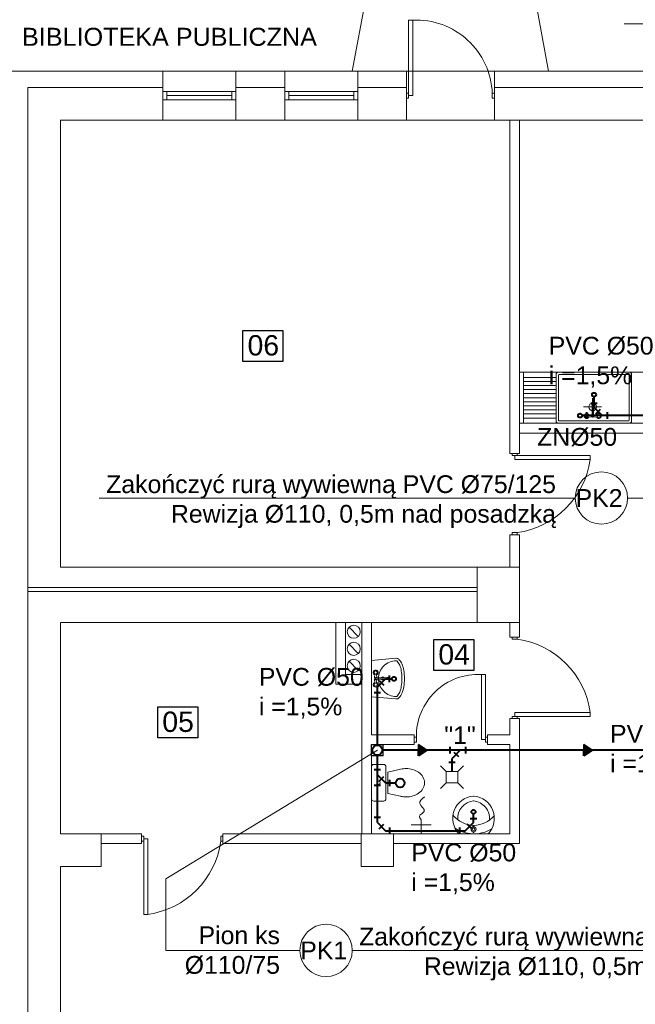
# Model space of a CAD drawing. Extents: x 280060 to 689961, y 120405 to 160329.
# Tile 47 of 85: x 656532 to 657289, y 158512 to 159723. Entities that reach past the tile are written whole.
import ezdxf

# ---------------------------------------------------------------- set-up
doc = ezdxf.new("R2010")
doc.units = 0
doc.header["$MEASUREMENT"] = 0
for name, color, linetype, lineweight in [('KAM-pro Biała Zarys', 7, 'CONTINUOUS', 9), ('KAM-pro Linia K.S Wewnętrznej', 36, 'CONTINUOUS', 40), ('KAM-pro Opis K.S. Wewnętrzny', 16, 'CONTINUOUS', 13), ('KAM-pro Opis Sanitarny', 7, 'CONTINUOUS', 18), ('KAM-pro Podkład Sanitarny', 253, 'CONTINUOUS', 25)]:
    doc.layers.add(name, color=color, linetype=linetype, lineweight=lineweight)
doc.styles.add('ARIAL', font='arial.ttf')
doc.styles.add('damian', font='arial.ttf')

msp = doc.modelspace()

# ---------------------------------------------------------------- hatches: boundary and pattern name
at = {"layer": 'KAM-pro Linia K.S Wewnętrznej', "ltscale": 0.1, "true_color": 0x804000}
for points in [[(657032.8, 158824.4), (657022.4, 158831.3), (657022.4, 158824.4), (657022.4, 158817.4)], [(657236.2, 158824.4), (657225.8, 158831.3), (657225.8, 158824.4), (657225.8, 158817.4)]]:
    msp.add_hatch(color=36, dxfattribs=at).paths.add_polyline_path(points)

# ---------------------------------------------------------------- linework, layer by layer
at = {"layer": 'KAM-pro Biała Zarys', "lineweight": 25}
for p, q in [((656964.9, 158817.4), (656964.9, 158831.4)), ((656964.9, 158831.4), (656978.9, 158831.4)), ((656978.9, 158817.4), (656978.9, 158831.4)), ((656978.9, 158817.4), (656964.9, 158817.4))]:
    msp.add_line(p, q, dxfattribs=at)
for points in [[(656806.6, 159340.5), (656855.8, 159340.5), (656855.8, 159302.5), (656806.6, 159302.5)], [(657041.4, 158960.4), (657090.6, 158960.4), (657090.6, 158922.4), (657041.4, 158922.4)], [(656701.7, 158877.5), (656750.9, 158877.5), (656750.9, 158839.5), (656701.7, 158839.5)]]:
    msp.add_lwpolyline(points, close=True, dxfattribs=at)
at = {"layer": 'KAM-pro Linia K.S Wewnętrznej', "color": 36, "ltscale": 0.1, "true_color": 0x804000}
for p, q in [((657238.6, 159246), (657238.6, 159259)), ((657647.2, 159235.9), (657223.9, 159235.9)), ((656982, 158912.1), (656989.8, 158912.1)), ((656971.9, 158830.4), (656971.9, 158902)), ((657610.1, 158824.4), (656977.9, 158824.4)), ((657022.4, 158831.3), (657022.4, 158824.4)), ((657032.8, 158824.4), (657022.4, 158831.3)), ((657022.4, 158817.4), (657022.4, 158824.4)), ((657032.8, 158824.4), (657022.4, 158817.4)), ((657225.8, 158831.3), (657225.8, 158824.4)), ((657236.2, 158824.4), (657225.8, 158831.3)), ((657225.8, 158817.4), (657225.8, 158824.4)), ((657236.2, 158824.4), (657225.8, 158817.4)), ((656971.9, 158735.4), (656971.9, 158818.3)), ((657063.8, 158798.2), (657063.8, 158814.3)), ((656982, 158784), (656994.5, 158784)), ((657090.2, 158735.4), (657090.2, 158746)), ((656982, 158725.3), (657080.1, 158725.3))]:
    msp.add_line(p, q, dxfattribs=at)
at = {"layer": 'KAM-pro Linia K.S Wewnętrznej', "color": 0, "ltscale": 0.1}
for p, q in [((657242.6, 159250.8), (657234.6, 159250.8)), ((657229.8, 159231.9), (657229.8, 159239.9)), ((657240.8, 159238.1), (657246.5, 159243.8)), ((657255.2, 159231.9), (657255.2, 159239.9)), ((656974.1, 158909.9), (656979.8, 158904.2)), ((656986.8, 158908.1), (656986.8, 158916.1)), ((656967.9, 158895.5), (656975.9, 158895.5)), ((657061.1, 158828.4), (657061.1, 158820.4)), ((657066, 158822.1), (657071.7, 158816.5)), ((657080.4, 158828.4), (657080.4, 158820.4)), ((657067.8, 158809.4), (657059.8, 158809.4)), ((656967.9, 158800.6), (656975.9, 158800.6)), ((656974.1, 158786.2), (656979.8, 158791.9)), ((656986.8, 158788), (656986.8, 158780)), ((656967.9, 158781.3), (656975.9, 158781.3)), ((656967.9, 158742), (656975.9, 158742)), ((657086.2, 158740.2), (657094.2, 158740.2)), ((656974.1, 158727.5), (656979.8, 158733.2)), ((656986.8, 158729.3), (656986.8, 158721.3)), ((657073.6, 158721.3), (657073.6, 158729.3)), ((657088, 158727.5), (657082.4, 158733.2))]:
    msp.add_line(p, q, dxfattribs=at)
at = {"layer": 'KAM-pro Linia K.S Wewnętrznej', "color": 36, "ltscale": 0.1, "true_color": 0x804000}
for points in [[(657248.7, 159235.9), (657238.6, 159246)], [(656971.9, 158902), (656982, 158912.1)], [(657073.9, 158824.4), (657063.8, 158814.3)], [(656971.9, 158794.1), (656982, 158784)], [(656971.9, 158735.4), (656982, 158725.3)], [(657080.1, 158725.3), (657090.2, 158735.4)]]:
    msp.add_lwpolyline(points, dxfattribs=at)
for centre, radius in [((657238.6, 159261.5), 2.5), ((656992.3, 158912.1), 2.5), ((656971.9, 158824.4), 6.04), ((657000, 158784), 5.5), ((657090.2, 158748.5), 2.5)]:
    msp.add_circle(centre, radius, dxfattribs=at)
at = {"layer": 'KAM-pro Linia K.S Wewnętrznej', "color": 0, "ltscale": 0.1}
msp.add_circle((657221.4, 159235.9), 2.5, dxfattribs=at)
at = {"layer": 'KAM-pro Opis K.S. Wewnętrzny', "color": 32}
for p, q in [((657275.8, 159717.7), (657565.3, 159717.7)), ((657215.5, 159134.5), (656629.8, 159134.5)), ((657474.1, 159134.5), (657279.8, 159134.5)), ((656711.6, 158666.3), (656971.9, 158824.4)), ((656711.6, 158578.1), (656711.6, 158666.3)), ((656876.6, 158578.1), (656711.6, 158578.1)), ((657526.6, 158578.1), (656941, 158578.1))]:
    msp.add_line(p, q, dxfattribs=at)
for centre in [(657247.6, 159134.5), (656908.8, 158578.1)]:
    msp.add_circle(centre, 32.2, dxfattribs=at)
at = {"layer": 'KAM-pro Podkład Sanitarny', "lineweight": 20, "ltscale": 13}
for p, q in [((656986.9, 159907.4), (656941.1, 159659.4)), ((657136.9, 159907.4), (657182.7, 159659.4)), ((657010.4, 159632.4), (657010.4, 159722.4)), ((657010.4, 159722.4), (657015.4, 159722.4)), ((657015.4, 159722.4), (657015.4, 159629.4)), ((656521.9, 159659.4), (656707.9, 159659.4)), ((656521.9, 159659.4), (656707.9, 159659.4)), ((656707.9, 159659.4), (656707.9, 159599.4)), ((656707.9, 159659.4), (656797.9, 159659.4)), ((656797.9, 159659.4), (656857.9, 159659.4)), ((656797.9, 159659.4), (656797.9, 159599.4)), ((656857.9, 159659.4), (656857.9, 159599.4)), ((656857.9, 159659.4), (656947.9, 159659.4)), ((656947.9, 159659.4), (657007.9, 159659.4)), ((656947.9, 159659.4), (656947.9, 159599.4)), ((657007.9, 159659.4), (657007.9, 159599.4)), ((657007.9, 159659.4), (657115.9, 159659.4)), ((657115.9, 159659.4), (657313.9, 159659.4)), ((657115.9, 159659.4), (657115.9, 159599.4)), ((656541.9, 159024.4), (656541.9, 159639.4)), ((656541.9, 159639.4), (656707.9, 159639.4)), ((656707.9, 159634.4), (656797.9, 159634.4)), ((656712.9, 159624.4), (656712.9, 159634.4)), ((656792.9, 159624.4), (656792.9, 159634.4)), ((656797.9, 159639.4), (656857.9, 159639.4)), ((656857.9, 159634.4), (656947.9, 159634.4)), ((656862.9, 159624.4), (656862.9, 159634.4)), ((656942.9, 159624.4), (656942.9, 159634.4)), ((656947.9, 159639.4), (657007.9, 159639.4)), ((657010.4, 159632.4), (657007.9, 159632.4)), ((657007.9, 159632.4), (657007.9, 159626.4)), ((657010.4, 159629.4), (657010.4, 159632.4)), ((657113.4, 159629.4), (657113.4, 159632.4)), ((657113.4, 159632.4), (657115.9, 159632.4)), ((657115.9, 159639.4), (657313.9, 159639.4)), ((656707.9, 159624.4), (656797.9, 159624.4)), ((656707.9, 159624.4), (656712.9, 159624.4)), ((656712.9, 159629.4), (656792.9, 159629.4)), ((656857.9, 159624.4), (656947.9, 159624.4)), ((656857.9, 159624.4), (656862.9, 159624.4)), ((656862.9, 159629.4), (656942.9, 159629.4)), ((657010.4, 159626.4), (657007.9, 159626.4)), ((657010.4, 159629.4), (657015.4, 159629.4)), ((657010.4, 159629.4), (657010.4, 159626.4)), ((657113.4, 159629.4), (657113.4, 159626.4)), ((657113.4, 159626.4), (657115.9, 159626.4)), ((656581.9, 159049.4), (656581.9, 159599.4)), ((656581.9, 159599.4), (656707.9, 159599.4)), ((656581.9, 159599.4), (656581.9, 159049.4)), ((656581.9, 159599.4), (656707.9, 159599.4)), ((656581.9, 159599.4), (656707.9, 159599.4)), ((656707.9, 159599.4), (656797.9, 159599.4)), ((656797.9, 159599.4), (656857.9, 159599.4)), ((656797.9, 159599.4), (656857.9, 159599.4)), ((656797.9, 159599.4), (656857.9, 159599.4)), ((656857.9, 159599.4), (656947.9, 159599.4)), ((656947.9, 159599.4), (657007.9, 159599.4)), ((656947.9, 159599.4), (657007.9, 159599.4)), ((656947.9, 159599.4), (657007.9, 159599.4)), ((657007.9, 159599.4), (657115.9, 159599.4)), ((657115.9, 159599.4), (657313.9, 159599.4)), ((657115.9, 159599.4), (657313.9, 159599.4)), ((657115.9, 159599.4), (657126.9, 159599.4)), ((657134.9, 159599.4), (657134.9, 159189.4)), ((657146.9, 159599.4), (657146.9, 159189.4)), ((657194.8, 159289.4), (657146.9, 159289.4)), ((657194.8, 159289.4), (657151.8, 159289.4)), ((657151.8, 159289.4), (657151.8, 159226.4)), ((657191.8, 159282.9), (657151.8, 159282.9)), ((657191.8, 159229.4), (657191.8, 159286.4)), ((657194.8, 159289.4), (657281.8, 159289.4)), ((657194.8, 159289.4), (657236.8, 159289.4)), ((657194.8, 159232.4), (657194.8, 159285.6)), ((657194.8, 159283.4), (657194.8, 159230.1)), ((657195.5, 159286.4), (657236.8, 159286.4)), ((657236.8, 159289.4), (657278.8, 159289.4)), ((657236.8, 159286.4), (657281, 159286.4)), ((657281.8, 159289.4), (657307.2, 159289.4)), ((657281.8, 159230.1), (657281.8, 159285.6)), ((657284.8, 159229.4), (657284.8, 159286.4)), ((657191.8, 159277.9), (657151.8, 159277.9)), ((657191.8, 159272.9), (657151.8, 159272.9)), ((657191.8, 159267.9), (657151.8, 159267.9)), ((657191.8, 159262.9), (657151.8, 159262.9)), ((657191.8, 159257.9), (657151.8, 159257.9)), ((657236.8, 159235.4), (657236.8, 159257.2)), ((657191.8, 159252.9), (657151.8, 159252.9)), ((657191.8, 159247.9), (657151.8, 159247.9)), ((657247.7, 159246.6), (657225.6, 159246.6)), ((657235.7, 159249.6), (657235.7, 159250.5)), ((657191.8, 159242.9), (657151.8, 159242.9)), ((657191.8, 159237.9), (657151.8, 159237.9)), ((657191.8, 159232.9), (657151.8, 159232.9)), ((657231.2, 159236.2), (657236.1, 159236.6)), ((657231.2, 159234.5), (657236.1, 159234.1)), ((657237.8, 159236.6), (657242.6, 159236.2)), ((657237.8, 159234.1), (657242.6, 159234.5)), ((657146.9, 159226.4), (657321.9, 159226.4)), ((657195.5, 159229.4), (657236.8, 159229.4)), ((657236.8, 159229.4), (657281, 159229.4)), ((657236.8, 159229.4), (657281, 159229.4)), ((657146.9, 159214.4), (657321.9, 159214.4)), ((657134.9, 159189.4), (657146.9, 159189.4)), ((657137.9, 159186.9), (657137.9, 159189.4)), ((657143.9, 159189.4), (657137.9, 159189.4)), ((657140.9, 159186.9), (657137.9, 159186.9)), ((657140.9, 159186.9), (657140.9, 159181.9)), ((657140.9, 159186.9), (657143.9, 159186.9)), ((657143.9, 159186.9), (657143.9, 159189.4)), ((657143.9, 159186.9), (657233.9, 159186.9)), ((657233.9, 159186.9), (657233.9, 159181.9)), ((657233.9, 159181.9), (657140.9, 159181.9)), ((657134.9, 159089.4), (657134.9, 159049.4)), ((657134.9, 159049.4), (657134.9, 159089.4)), ((657134.9, 159089.4), (657146.9, 159089.4)), ((657140.9, 159091.9), (657137.9, 159091.9)), ((657137.9, 159091.9), (657137.9, 159089.4)), ((657140.9, 159091.9), (657143.9, 159091.9)), ((657143.9, 159091.9), (657143.9, 159089.4)), ((657146.9, 159089.4), (657146.9, 159049.4)), ((657146.9, 159049.4), (657146.9, 159089.4)), ((656581.9, 159049.4), (657094.9, 159049.4)), ((656581.9, 159049.4), (656641.9, 159049.4)), ((656641.9, 159049.4), (656581.9, 159049.4)), ((657094.9, 158981.4), (657094.9, 159049.4)), ((657094.9, 159049.4), (657146.9, 159049.4)), ((657146.9, 158981.4), (657146.9, 159049.4)), ((656541.9, 159024.4), (657094.9, 159024.4)), ((656541.9, 159019.4), (656541.9, 159024.4)), ((656541.9, 158076.4), (656541.9, 159019.4)), ((656541.9, 159019.4), (657094.9, 159019.4)), ((656581.9, 158721.4), (656581.9, 158981.4)), ((656581.9, 158981.4), (657094.9, 158981.4)), ((656581.9, 158981.4), (657094.9, 158981.4)), ((656581.9, 158981.4), (656641.9, 158981.4)), ((656932.9, 158981.4), (656920.9, 158981.4)), ((656920.9, 158981.4), (656920.9, 158905.4)), ((656932.9, 158917.4), (656932.9, 158981.4)), ((656952.9, 158721.4), (656952.9, 158981.4)), ((656952.9, 158981.4), (656952.9, 158917.4)), ((656964.9, 158843.4), (656964.9, 158981.4)), ((656964.9, 158981.4), (656964.9, 158843.4)), ((657094.9, 158981.4), (657146.9, 158981.4)), ((657134.9, 158963.4), (657134.9, 158981.4)), ((657134.9, 158981.4), (657134.9, 158963.4)), ((657146.9, 158963.4), (657146.9, 158981.4)), ((656948.4, 158964.2), (656937.4, 158975.8)), ((656948.4, 158943.1), (656937.4, 158954.8)), ((657134.9, 158963.4), (657146.9, 158963.4)), ((657137.9, 158960.9), (657137.9, 158963.4)), ((657140.9, 158960.9), (657137.9, 158960.9)), ((657140.9, 158960.9), (657143.9, 158960.9)), ((657143.9, 158960.9), (657143.9, 158963.4)), ((656948.4, 158922.3), (656937.4, 158933.9)), ((656952.9, 158917.4), (656932.9, 158917.4)), ((656969, 158918.1), (656968.6, 158913.2)), ((656970.7, 158918.1), (656971.1, 158913.2)), ((657099.9, 158917.4), (657099.9, 158837.4)), ((657099.9, 158837.4), (657099.9, 158917.4)), ((657099.9, 158917.4), (657104.9, 158917.4)), ((657104.9, 158840.4), (657104.9, 158917.4)), ((656920.9, 158905.4), (656952.9, 158905.4)), ((656969, 158906.7), (656968.6, 158911.5)), ((656971.1, 158911.5), (656970.7, 158906.7)), ((656984.1, 158913.6), (656985, 158913.6)), ((657140.9, 158865.9), (657140.9, 158870.9)), ((657233.9, 158870.9), (657140.9, 158870.9)), ((657233.9, 158865.9), (657233.9, 158870.9)), ((657134.9, 158843.4), (657134.9, 158863.4)), ((657134.9, 158863.4), (657146.9, 158863.4)), ((657140.9, 158865.9), (657137.9, 158865.9)), ((657137.9, 158865.9), (657137.9, 158863.4)), ((657143.9, 158863.4), (657137.9, 158863.4)), ((657140.9, 158865.9), (657143.9, 158865.9)), ((657143.9, 158865.9), (657143.9, 158863.4)), ((657143.9, 158865.9), (657233.9, 158865.9)), ((657143.9, 158865.9), (657153.9, 158865.9)), ((657146.9, 158709.4), (657146.9, 158863.4)), ((656964.9, 158843.4), (657017.4, 158843.4)), ((657017.4, 158831.4), (657017.4, 158843.4)), ((657019.9, 158840.4), (657017.4, 158840.4)), ((657019.9, 158834.4), (657017.4, 158834.4)), ((657019.9, 158837.4), (657019.9, 158840.4)), ((657019.9, 158837.4), (657019.9, 158834.4)), ((657104.9, 158837.4), (657099.9, 158837.4)), ((657104.9, 158837.4), (657104.9, 158840.4)), ((657104.9, 158840.4), (657107.4, 158840.4)), ((657104.9, 158837.4), (657104.9, 158834.4)), ((657104.9, 158834.4), (657107.4, 158834.4)), ((657107.4, 158843.4), (657134.9, 158843.4)), ((657107.4, 158831.4), (657107.4, 158843.4)), ((657107.4, 158840.4), (657107.4, 158834.4)), ((656964.9, 158721.4), (656964.9, 158831.4)), ((656964.9, 158831.4), (657017.4, 158831.4)), ((657107.4, 158831.4), (657134.9, 158831.4)), ((657134.9, 158721.4), (657134.9, 158831.4)), ((657049.8, 158805.2), (657056.8, 158798.2)), ((657070.8, 158798.2), (657056.8, 158798.2)), ((657056.8, 158798.2), (657056.8, 158784.2)), ((657077.8, 158805.2), (657070.8, 158798.2)), ((657070.8, 158791.2), (657070.8, 158798.2)), ((657070.8, 158784.2), (657070.8, 158798.2)), ((657049.8, 158777.2), (657056.8, 158784.2)), ((657056.8, 158784.2), (657070.8, 158784.2)), ((657077.8, 158777.2), (657070.8, 158784.2)), ((657025.9, 158721.4), (657025.9, 158738.6)), ((657013.5, 158732.4), (657038.2, 158732.4)), ((657089.8, 158730.1), (657089.8, 158731.9)), ((657089.8, 158722.9), (657089.8, 158724.1)), ((657090.7, 158730.2), (657090.7, 158731.9)), ((657090.7, 158722.9), (657090.7, 158724.1)), ((656581.9, 158721.4), (656631.9, 158721.4)), ((656641.9, 158721.4), (656581.9, 158721.4)), ((656631.9, 158681.4), (656631.9, 158721.4)), ((656631.9, 158721.4), (656681.9, 158721.4)), ((656641.9, 158721.4), (656681.9, 158721.4)), ((656681.9, 158721.4), (656681.9, 158709.4)), ((656684.4, 158718.4), (656681.9, 158718.4)), ((656681.9, 158712.4), (656681.9, 158718.4)), ((656684.4, 158712.4), (656681.9, 158712.4)), ((656684.4, 158715.4), (656684.4, 158718.4)), ((656684.4, 158715.4), (656689.4, 158715.4)), ((656684.4, 158715.4), (656684.4, 158712.4)), ((656684.4, 158712.4), (656684.4, 158622.4)), ((656689.4, 158622.4), (656689.4, 158715.4)), ((656779.4, 158715.4), (656779.4, 158718.4)), ((656779.4, 158718.4), (656781.9, 158718.4)), ((656779.4, 158715.4), (656779.4, 158712.4)), ((656779.4, 158712.4), (656781.9, 158712.4)), ((656781.9, 158721.4), (656951.9, 158721.4)), ((656781.9, 158721.4), (656781.9, 158709.4)), ((656951.9, 158721.4), (656991.9, 158721.4)), ((656951.9, 158681.4), (656951.9, 158721.4)), ((656991.9, 158681.4), (656991.9, 158721.4)), ((656991.9, 158721.4), (657134.9, 158721.4)), ((657072.3, 158721.4), (657108.3, 158721.4)), ((656631.9, 158709.4), (656681.9, 158709.4)), ((656781.9, 158709.4), (656951.9, 158709.4)), ((656991.9, 158709.4), (657146.9, 158709.4)), ((656581.9, 158116.4), (656581.9, 158681.4)), ((656581.9, 158681.4), (656631.9, 158681.4)), ((656581.9, 158681.4), (656631.9, 158681.4)), ((656951.9, 158681.4), (656991.9, 158681.4)), ((656684.4, 158622.4), (656689.4, 158622.4))]:
    msp.add_line(p, q, dxfattribs=at)
for points in [[(657235.8, 159250, 0.104546), (657235.7, 159249.6, 0.104546), (657235.8, 159249.1, 0.100796), (657236.1, 159248.7)], [(657238.2, 159249.6), (657238.2, 159250.5, 0.104546), (657238.1, 159250.9, 0.100796), (657237.8, 159251.3, 0.095911), (657237.4, 159251.5, 0.09272), (657236.9, 159251.6, 0.09272), (657236.5, 159251.5, 0.095911), (657236.1, 159251.3, 0.100796), (657235.8, 159250.9)], [(657236.9, 159250.7, 0.09272), (657236.5, 159250.7, 0.095911), (657236.1, 159250.4, 0.100796), (657235.8, 159250)], [(657236.1, 159249.9, 0.104546), (657236.1, 159249.6), (657236.1, 159235.4, 1), (657237.8, 159235.4), (657237.8, 159249.6, 0.104546), (657237.7, 159249.9)], [(657238.1, 159250, 0.100796), (657237.8, 159250.4, 0.095911), (657237.4, 159250.7)], [(657237.8, 159248.7, 0.009141), (657237.8, 159248.7, 0.100796), (657238.1, 159249.1, 0.104546), (657238.2, 159249.6, 0.104546), (657238.1, 159250)], [(656994.8, 158887.4), (656964.9, 158890.1), (656964.9, 158934.6), (656994.8, 158937.4, -0.022809), (656995.2, 158937.4, -0.203453), (656998.5, 158936, -0.097163), (657002.3, 158930, -0.054131), (657004.4, 158922.6, -0.041072), (657005.2, 158912.4, -0.041072), (657004.4, 158902.2, -0.054131), (657002.3, 158894.7, -0.097163), (656998.5, 158888.7, -0.203453), (656995.2, 158887.4, -0.203453)], [(656995.1, 158934.4, -0.022809), (656995.2, 158934.4, -0.203453), (656996.3, 158933.9, -0.097163), (656999.5, 158928.9, -0.054131), (657001.4, 158922.1, -0.041072), (657002.2, 158912.4, -0.041072), (657001.4, 158902.7, -0.054131), (656999.5, 158895.8, -0.097163), (656996.3, 158890.8, -0.203453), (656995.2, 158890.4, -0.098491), (656986.8, 158892, -0.098491), (656979.7, 158896.8, -0.098491), (656974.9, 158904, -0.098491), (656973.2, 158912.4, -0.098491), (656974.9, 158920.8, -0.098491), (656979.7, 158927.9, -0.098491), (656986.8, 158932.7, -0.098491), (656995.2, 158934.4)], [(656984.4, 158913.2, 0.104546), (656984.1, 158913.2), (656969.9, 158913.2, 1), (656969.9, 158911.5), (656984.1, 158911.5, 0.104546), (656984.4, 158911.6)], [(656984.5, 158913.5, 0.104546), (656984.1, 158913.6, 0.104546), (656983.6, 158913.5, 0.100796), (656983.2, 158913.3)], [(656983.2, 158911.5, 0.009141), (656983.2, 158911.5, 0.100796), (656983.6, 158911.2, 0.104546), (656984.1, 158911.1, 0.104546), (656984.5, 158911.2)], [(656984.1, 158911.1), (656985, 158911.1, 0.104546), (656985.4, 158911.2, 0.100796), (656985.8, 158911.5, 0.095911), (656986, 158911.9, 0.09272), (656986.1, 158912.4, 0.09272), (656986, 158912.9, 0.095911), (656985.8, 158913.3, 0.100796), (656985.4, 158913.5)], [(656985.2, 158912.4, 0.09272), (656985.2, 158912.9, 0.095911), (656984.9, 158913.3, 0.100796), (656984.5, 158913.5)], [(656984.5, 158911.2, 0.100796), (656984.9, 158911.5, 0.095911), (656985.2, 158911.9)], [(657015.7, 158800.6, 0.072039), (657007.4, 158801.8, 0.05824), (657000.6, 158801)], [(657028, 158777.3, 0.132138), (657029.9, 158784.3, 0.132138), (657028, 158791.4)]]:
    msp.add_lwpolyline(points, format="xyb", dxfattribs=at)
msp.add_lwpolyline([(656982.4, 158764.3), (656982.4, 158804.3, 0.414214), (656979.9, 158806.8), (656967.4, 158806.8, 0.414214), (656964.9, 158804.3), (656964.9, 158764.3, 0.414214), (656967.4, 158761.8), (656979.9, 158761.8, 0.414214)], format="xyb", close=True, dxfattribs=at)
msp.add_lwpolyline([(657000.6, 158801), (656984.9, 158797.4), (656984.9, 158771.2), (657000.6, 158767.6)], dxfattribs=at)
for centre, radius in [((657236.8, 159246.6), 4.65), ((657229.4, 159235.4), 2), ((657244.4, 159235.4), 2), ((656942.9, 158970), 8), ((656942.9, 158949), 8), ((656942.9, 158928.1), 8), ((656969.9, 158919.9), 2), ((656969.9, 158904.9), 2), ((656973.6, 158784.3), 1.96), ((657090.3, 158727.1), 3.05), ((657090.3, 158727.1), 1.55)]:
    msp.add_circle(centre, radius, dxfattribs=at)
for centre, radius, start, end in [((657019.6, 159628.6), 93.8, 2.286, 92.5873), ((657236.8, 159250.5), 1.1, 156.1266, 180), ((657236.9, 159249.5), 0.778, 133.1035, 156.1266), ((657236.9, 159249.7), 1.25, 226.8965, 228.9915), ((657236.9, 159249.5), 0.848, 111.1894, 133.1035), ((657236.9, 159249.4), 0.934, 90, 111.1894), ((657236.9, 159249.4), 1.33, 68.8106, 90), ((657236.9, 159249.4), 0.934, 68.8106, 90), ((657237, 159249.5), 0.848, 46.8965, 68.8106), ((657237, 159249.5), 0.778, 23.8734, 46.8965), ((657229.4, 159235.4), 3, 18.4795, 341.5205), ((657236.9, 159235.4), 1.5, 124.5181, 55.4819), ((657244.4, 159235.4), 3, 198.4795, 161.5205), ((657129.3, 159196.5), 105.6, 277.9352, 352.0607), ((657129.3, 158856.3), 105.6, 7.942, 82.058), ((656969.9, 158919.9), 3, 288.4795, 251.5205), ((657095.8, 158841.6), 75.9, 86.8946, 180.916), ((656969.9, 158904.9), 3, 108.4795, 71.5205), ((656969.9, 158912.4), 1.5, 34.5181, 325.4819), ((656978.7, 158912.4), 2, 25.1507, 154.8493), ((656978.7, 158912.4), 2, 205.1507, 334.8493), ((656984.2, 158912.4), 1.25, 136.8966, 138.9915), ((656984, 158912.4), 0.778, 43.1034, 66.1265), ((656984, 158912.3), 0.778, 293.8735, 316.8966), ((656984, 158912.4), 0.848, 21.1894, 43.1034), ((656984, 158912.3), 0.848, 316.8966, 338.8106), ((656983.9, 158912.4), 0.934, 0, 21.1894), ((656983.9, 158912.4), 0.934, 338.8106, 0), ((656985, 158912.5), 1.1, 66.1265, 90), ((656983.9, 158912.4), 1.33, 338.8106, 0), ((657009.1, 158778.2), 23.3, 54.4623, 73.5183), ((657011.8, 158782), 18.7, 30.1094, 54.4623), ((657011.8, 158786.7), 18.7, 305.5377, 329.8906), ((657007.4, 158796.2), 29.4, 256.6674, 270), ((657007.4, 158796.2), 29.4, 270, 286.4817), ((657009.1, 158790.4), 23.3, 286.4817, 305.5377), ((657092.3, 158740.4), 27.6, 94.707, 223.4833), ((657092.3, 158740.4), 21.6, 94.707, 184.3166), ((657088.3, 158740.4), 21.6, 354.4703, 85.293), ((657088.3, 158740.4), 27.6, 316.5167, 85.293), ((657091.6, 158766.7), 34.8, 220.2628, 268.3962), ((657089.6, 158766.7), 34.8, 271.6038, 318.3171), ((657091.6, 158766.7), 45.3, 237.9606, 266.4348), ((657089.7, 158766.5), 45.2, 272.747, 300.8017), ((656674.8, 158727), 105.6, 277.942, 352.058)]:
    msp.add_arc(centre, radius, start, end, dxfattribs=at)
at = {"layer": 'KAM-pro Podkład Sanitarny', "lineweight": 20, "ltscale": 13, "extrusion": (0, 0, -1)}
for centre, radius, start, end in [((-657194.8, 159286.4), 3, 0, 90), ((-657195.5, 159285.6), 0.75, 0, 90), ((-657281, 159285.6), 0.75, 90, 180), ((-657281.8, 159286.4), 3, 90, 180), ((-657194.8, 159229.4), 3, 270, 0), ((-657195.5, 159230.1), 0.75, 270, 0), ((-657281, 159230.1), 0.75, 180, 270), ((-657281.8, 159229.4), 3, 180, 270)]:
    msp.add_arc(centre, radius, start, end, dxfattribs=at)
at = {"layer": 'KAM-pro Podkład Sanitarny', "lineweight": 20, "ltscale": 13}
msp.add_spline([(657025.9, 158738.6), (657023.6, 158743.3), (657029.6, 158749), (657024.2, 158758.8), (657029.8, 158767.1)], degree=3, dxfattribs=at)

# ---------------------------------------------------------------- texts
at = {"layer": 'KAM-pro Biała Zarys', "lineweight": 25, "char_height": 25, "width": 31.17, "attachment_point": 1, "style": 'ARIAL'}
for s, insert in [('06', (656812.2, 159334.8)), ('04', (657047, 158954.7)), ('05', (656707.3, 158871.8))]:
    msp.add_mtext(s, dxfattribs=dict(at, insert=insert))
at = {"layer": 'KAM-pro Opis K.S. Wewnętrzny', "color": 32, "char_height": 21.87, "style": 'ARIAL'}
for s, insert, width, attachment_point in [('PVC %%C50\\Pi =1,5%', (657182.8, 159301.6), 145.755, 4), ('ZN%%C50', (657168.5, 159209.3), 95.217, 4), ('Zakończyć rurą wywiewną PVC %%C75/125\\PRewizja %%C110, 0,5m nad posadzką', (657191.7, 159130), 564.975, 6), ('PK2', (657273.6, 159134.5), 57.094, 6), ('PVC %%C50\\Pi =1,5%', (656826.1, 158894.3), 145.755, 4), ('PVC %%C110\\Pi =1,5%', (657258.2, 158824.3), 145.755, 4), ('{\\C3;"1"}', (657054.3, 158842.8), 27.885, 4), ('PVC %%C50\\Pi =1,5%', (657013.7, 158678.3), 145.755, 4), ('Zakończyć rurą wywiewną PVC %%C75/125\\PRewizja %%C110, 0,5m nad posadzką', (657502.9, 158573.6), 564.975, 6), ('Pion ks\\PØ110/75', (656852.1, 158578.1), 120.547, 6), ('PK1', (656934.8, 158578.1), 57.094, 6)]:
    msp.add_mtext(s, dxfattribs=dict(at, insert=insert, width=width, attachment_point=attachment_point))
at = {"layer": 'KAM-pro Opis Sanitarny', "lineweight": 25, "insert": (656534.7, 159712.8), "char_height": 22.159, "width": 426.226, "attachment_point": 1, "rotation": 360, "style": 'damian'}
msp.add_mtext('BIBLIOTEKA PUBLICZNA', dxfattribs=at)

doc.saveas('drawing.dxf')
